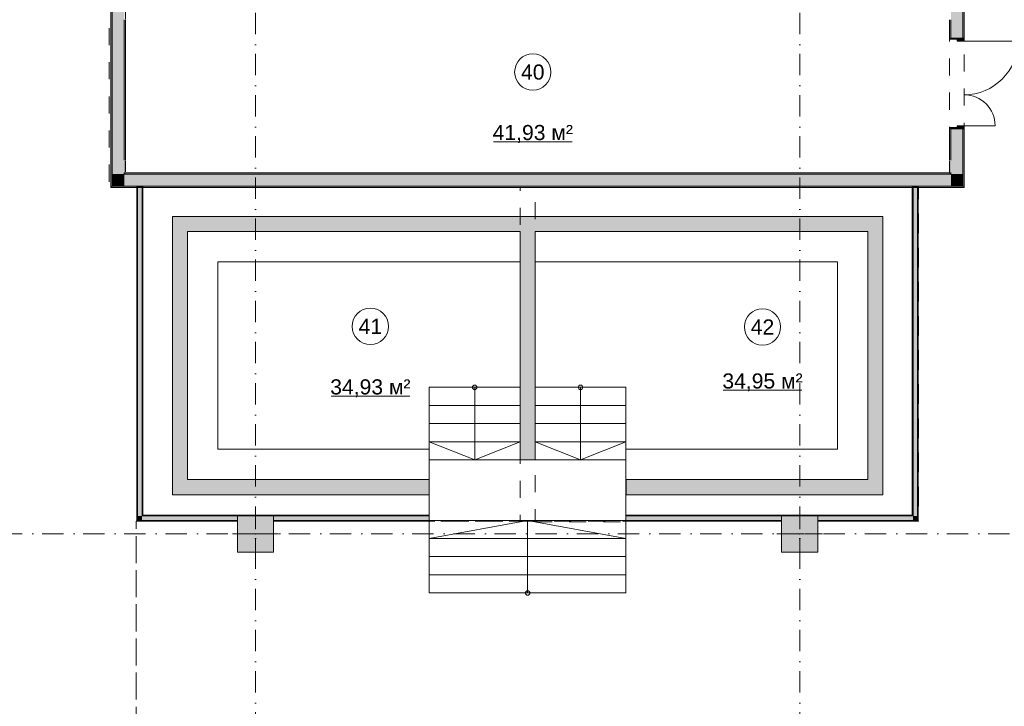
# Model space of a CAD drawing. Header units: millimetres. Extents: x 0 to 1184, y 0 to 836.
# Tile 25 of 66: x 313 to 475, y 601 to 715. Entities that reach past the tile are written whole.
import ezdxf
from ezdxf.xclip import XClip

# ---------------------------------------------------------------- set-up
doc = ezdxf.new("R2010")
doc.units = ezdxf.units.MM
doc.header["$MEASUREMENT"] = 0
doc.header["$XCLIPFRAME"] = 0
doc.linetypes.add('Штриховая', pattern=[5.644444, 2.822222, -2.822222])
doc.linetypes.add('Штрихпунктирная', pattern=[6.702778, 3.527778, -1.763889, 0, -1.411111])
for name, color, linetype in [('Конструктив - Колонны', 7, 'Continuous'), ('Конструктив - Лестницы в бассейны', 7, 'Continuous'), ('Конструктив - стены бассейнов жб нов', 7, 'Continuous'), ('Конструктив - Стены Блок 200 нов', 7, 'Continuous'), ('Элемент Модели - Зона', 7, 'Continuous'), ('Элемент Модели - Оси', 7, 'Continuous')]:
    doc.layers.add(name, color=color, linetype=linetype)
doc.styles.add('СГЕНЕРИР_СТИЛЬ_3', font='txt')

# ---------------------------------------------------------------- blocks, each defined once
blk = doc.blocks.new('Чертеж_4_4', base_point=(-278.48, 89.56))
at = {"layer": 'Конструктив - Колонны', "linetype": 'Continuous', "lineweight": 0, "true_color": 0x000000}
for points in [[(348.52, 626.56), (354.52, 626.56), (354.52, 632.56), (348.52, 632.56)], [(438.52, 626.56), (444.52, 626.56), (444.52, 632.56), (438.52, 632.56)]]:
    blk.add_hatch(color=18, dxfattribs=at).paths.add_polyline_path(points)
at = {"layer": 'Конструктив - стены бассейнов жб нов', "linetype": 'Continuous', "lineweight": 0, "true_color": 0x000000}
for points in [[(332.03, 687.06), (331.9, 687.06), (331.9, 686.86), (332.03, 686.86)], [(332.03, 631.81), (332.03, 686.86), (331.9, 686.86), (331.9, 631.81)], [(332.78, 687.06), (332.03, 687.06), (332.03, 686.86), (332.78, 686.86)], [(332.78, 632.56), (332.78, 686.86), (332.03, 686.86), (332.03, 632.56)], [(332.9, 687.06), (332.78, 687.06), (332.78, 686.86), (332.9, 686.86)], [(332.9, 632.69), (332.9, 686.86), (332.78, 686.86), (332.78, 632.69)], [(460.27, 687.06), (460.14, 687.06), (460.14, 686.86), (460.27, 686.86)], [(460.27, 632.69), (460.27, 686.86), (460.14, 686.86), (460.14, 632.69)], [(461.02, 687.06), (460.27, 687.06), (460.27, 686.86), (461.02, 686.86)], [(461.02, 632.56), (461.02, 686.86), (460.27, 686.86), (460.27, 632.56)], [(461.14, 687.06), (461.02, 687.06), (461.02, 686.86), (461.14, 686.86)], [(461.14, 686.86), (461.02, 686.86), (461.02, 631.81), (461.14, 631.81)], [(340.27, 679.56), (337.77, 682.06), (337.77, 679.56)], [(340.27, 682.06), (337.77, 682.06), (340.27, 679.56)], [(340.27, 679.56), (452.77, 679.56), (452.77, 682.06), (340.27, 682.06)], [(452.77, 679.56), (455.27, 679.56), (455.27, 682.06)], [(452.77, 679.56), (455.27, 682.06), (452.77, 682.06)], [(340.27, 638.56), (340.27, 679.56), (337.77, 679.56), (337.77, 638.56)], [(395.27, 679.56), (395.27, 641.81), (397.77, 641.81), (397.77, 679.56)], [(452.77, 679.56), (452.77, 638.56), (455.27, 638.56), (455.27, 679.56)], [(340.27, 638.56), (337.77, 636.06), (340.27, 636.06)], [(337.77, 638.56), (337.77, 636.06), (340.27, 638.56)], [(340.27, 636.06), (380.27, 636.06), (380.27, 638.56), (340.27, 638.56)], [(452.77, 638.56), (412.82, 638.56), (412.82, 636.06), (452.77, 636.06)], [(452.77, 636.06), (455.27, 636.06), (452.77, 638.56)], [(452.77, 638.56), (455.27, 636.06), (455.27, 638.56)], [(332.03, 631.81), (331.9, 631.69), (332.03, 631.69)], [(331.9, 631.81), (331.9, 631.69), (332.03, 631.81)], [(332.78, 632.56), (332.03, 631.81), (332.78, 631.81)], [(332.03, 632.56), (332.03, 631.81), (332.78, 632.56)], [(332.03, 631.69), (348.52, 631.69), (348.52, 631.81), (332.03, 631.81)], [(332.9, 632.69), (332.78, 632.56), (332.9, 632.56)], [(332.78, 632.69), (332.78, 632.56), (332.9, 632.69)], [(332.78, 632.56), (332.78, 631.81), (348.52, 631.81), (348.52, 632.56)], [(332.9, 632.56), (380.27, 632.56), (380.27, 632.69), (332.9, 632.69)], [(354.52, 632.56), (354.52, 631.81), (380.27, 631.81), (380.27, 632.56)], [(354.52, 631.69), (380.27, 631.69), (380.27, 631.81), (354.52, 631.81)], [(460.14, 632.69), (412.77, 632.69), (412.77, 632.56), (460.14, 632.56)], [(412.77, 632.56), (412.77, 631.81), (438.52, 631.81), (438.52, 632.56)], [(412.77, 631.81), (412.77, 631.69), (438.52, 631.69), (438.52, 631.81)], [(444.52, 632.56), (444.52, 631.81), (460.27, 631.81), (460.27, 632.56)], [(444.52, 631.81), (444.52, 631.69), (461.02, 631.69), (461.02, 631.81)], [(460.14, 632.56), (460.27, 632.56), (460.14, 632.69)], [(460.14, 632.69), (460.27, 632.56), (460.27, 632.69)], [(460.27, 631.81), (461.02, 631.81), (460.27, 632.56)], [(460.27, 632.56), (461.02, 631.81), (461.02, 632.56)], [(461.02, 631.69), (461.14, 631.69), (461.02, 631.81)], [(461.14, 631.81), (461.02, 631.81), (461.14, 631.69)]]:
    blk.add_hatch(color=18, dxfattribs=at).paths.add_polyline_path(points)
at = {"layer": 'Конструктив - Стены Блок 200 нов', "linetype": 'Continuous', "lineweight": 0, "true_color": 0x000000}
for points in [[(468.52, 722.56), (468.52, 711.56), (468.72, 711.56), (468.72, 722.56)], [(327.82, 687.06), (327.82, 720.36), (327.62, 720.36), (327.62, 687.06)], [(329.82, 689.06), (329.82, 720.36), (327.82, 720.36), (327.82, 689.06)], [(466.52, 711.56), (467.57, 711.56), (468.52, 711.56), (468.52, 720.56), (466.52, 720.56)], [(329.82, 691.36), (330.02, 691.36), (330.02, 714.56), (329.82, 714.56)], [(466.52, 714.56), (466.32, 714.56), (466.32, 711.56), (466.52, 711.56)], [(466.32, 711.56), (466.32, 711.36), (467.57, 711.36), (467.57, 711.56), (466.52, 711.56)], [(468.72, 711.56), (467.57, 711.56), (467.57, 711.06), (468.72, 711.06)], [(467.57, 696.56), (468.72, 696.56), (468.72, 697.06), (467.57, 697.06)], [(466.32, 696.76), (466.32, 696.56), (466.52, 696.56), (467.57, 696.56), (467.57, 696.76)], [(466.32, 691.36), (466.52, 691.36), (466.52, 696.56), (466.32, 696.56)], [(466.52, 696.56), (466.52, 689.06), (468.52, 689.06), (468.52, 696.56), (467.57, 696.56)], [(468.52, 687.06), (468.72, 687.06), (468.72, 696.56), (468.52, 696.56)], [(330.02, 691.28), (329.9, 691.28), (329.9, 689.44), (330.02, 689.44)], [(466.32, 689.44), (466.44, 689.44), (466.44, 691.28), (466.32, 691.28)], [(327.82, 689.06), (327.82, 687.06), (329.82, 689.06)], [(329.82, 689.06), (327.82, 687.06), (329.82, 687.06)], [(329.82, 689.26), (330.02, 689.26), (330.02, 689.36), (329.82, 689.36)], [(329.82, 689.26), (329.82, 689.06), (330.02, 689.26)], [(330.02, 689.26), (329.82, 689.06), (330.02, 689.06)], [(466.52, 689.06), (329.82, 689.06), (329.82, 687.06), (466.52, 687.06)], [(466.32, 689.26), (330.02, 689.26), (330.02, 689.06), (466.32, 689.06)], [(466.32, 689.26), (466.52, 689.26), (466.52, 689.36), (466.32, 689.36)], [(466.32, 689.26), (466.52, 689.06), (466.52, 689.26)], [(466.32, 689.06), (466.52, 689.06), (466.32, 689.26)], [(466.52, 689.06), (468.52, 687.06), (468.52, 689.06)], [(466.52, 687.06), (468.52, 687.06), (466.52, 689.06)], [(327.62, 687.06), (327.62, 686.86), (327.82, 687.06)], [(327.82, 687.06), (327.62, 686.86), (327.82, 686.86)], [(331.9, 687.06), (327.82, 687.06), (327.82, 686.86), (331.9, 686.86)], [(460.14, 687.06), (332.9, 687.06), (332.9, 686.86), (460.14, 686.86)], [(468.52, 687.06), (461.14, 687.06), (461.14, 686.86), (468.52, 686.86)], [(468.72, 687.06), (468.52, 687.06), (468.72, 686.86)], [(468.52, 686.86), (468.72, 686.86), (468.52, 687.06)]]:
    blk.add_hatch(color=18, dxfattribs=at).paths.add_polyline_path(points)
at = {"layer": 'Конструктив - Колонны', "color": 251, "linetype": 'Continuous', "lineweight": 5, "true_color": 0x575757}
for p, q in [((351.52, 630.36), (351.52, 633.36)), ((441.52, 630.36), (441.52, 633.36)), ((350.72, 629.56), (347.72, 629.56)), ((351.52, 628.76), (351.52, 625.76)), ((352.32, 629.56), (355.32, 629.56)), ((440.72, 629.56), (437.72, 629.56)), ((441.52, 628.76), (441.52, 625.76)), ((442.32, 629.56), (445.32, 629.56))]:
    blk.add_line(p, q, dxfattribs=at)
at = {"layer": 'Конструктив - Колонны', "color": 251, "linetype": 'Continuous', "lineweight": 15, "true_color": 0x575757, "flags": 128}
for points in [[(348.52, 626.56), (354.52, 626.56), (354.52, 632.56), (348.52, 632.56)], [(438.52, 626.56), (444.52, 626.56), (444.52, 632.56), (438.52, 632.56)]]:
    blk.add_lwpolyline(points, close=True, dxfattribs=at)
at = {"layer": 'Конструктив - Колонны', "color": 251, "linetype": 'Continuous', "lineweight": 5, "true_color": 0x575757}
for p in [(351.52, 629.56), (441.52, 629.56)]:
    blk.add_point(p, dxfattribs=at)
at = {"layer": 'Конструктив - Лестницы в бассейны', "color": 7, "linetype": 'Continuous', "lineweight": 15, "flags": 128}
for points in [[(340.27, 638.56), (380.27, 638.56), (380.27, 643.56), (345.27, 643.56), (345.27, 674.56), (395.27, 674.56), (395.27, 679.56), (340.27, 679.56)], [(397.77, 674.56), (397.77, 679.56), (452.77, 679.56), (452.77, 638.56), (412.77, 638.56), (412.77, 643.56), (447.77, 643.56), (447.77, 674.56), (402.77, 674.56)], [(380.27, 641.81), (380.27, 631.81), (412.77, 631.81), (412.77, 641.81)]]:
    blk.add_lwpolyline(points, close=True, dxfattribs=at)
for points in [[(388.15, 653.81, -1), (387.4, 653.81, -1)], [(404.9, 653.81, 1), (405.65, 653.81, 1)], [(396.9, 619.81, 1), (396.15, 619.81, 1)]]:
    blk.add_lwpolyline(points, format="xyb", close=True, dxfattribs=at)
at = {"layer": 'Конструктив - стены бассейнов жб нов', "color": 251, "linetype": 'Continuous', "lineweight": 20, "true_color": 0x575757}
for p, q in [((332.03, 686.86), (332.03, 632.56)), ((332.78, 632.56), (332.78, 686.86)), ((460.27, 686.86), (460.27, 632.56)), ((461.02, 632.56), (461.02, 686.86)), ((332.03, 632.56), (332.03, 631.81)), ((332.03, 631.81), (332.78, 631.81)), ((332.03, 631.81), (332.78, 631.81)), ((332.78, 632.56), (332.9, 632.56)), ((332.78, 632.56), (332.9, 632.56)), ((332.78, 631.81), (348.52, 631.81)), ((348.52, 632.56), (332.9, 632.56)), ((380.27, 632.56), (354.52, 632.56)), ((354.52, 631.81), (380.27, 631.81)), ((438.52, 632.56), (412.77, 632.56)), ((412.77, 631.81), (438.52, 631.81)), ((460.14, 632.56), (444.52, 632.56)), ((444.52, 631.81), (460.27, 631.81)), ((460.14, 632.56), (460.27, 632.56)), ((460.14, 632.56), (460.27, 632.56)), ((460.27, 631.81), (461.02, 631.81)), ((460.27, 631.81), (461.02, 631.81)), ((461.02, 631.81), (461.02, 632.56))]:
    blk.add_line(p, q, dxfattribs=at)
at = {"layer": 'Конструктив - стены бассейнов жб нов', "color": 251, "linetype": 'Continuous', "lineweight": 20, "true_color": 0x575757, "flags": 128}
for points in [[(331.9, 686.86), (331.9, 631.69)], [(332.9, 632.69), (332.9, 686.86)], [(460.14, 686.86), (460.14, 632.69)], [(461.14, 631.69), (461.14, 686.86)], [(337.77, 682.06), (337.77, 679.56)], [(455.27, 682.06), (337.77, 682.06)], [(455.27, 682.06), (455.27, 679.56)], [(337.77, 679.56), (337.77, 636.06)], [(340.27, 679.56), (395.27, 679.56)], [(340.27, 638.56), (340.27, 679.56)], [(395.27, 679.56), (395.27, 641.81)], [(397.77, 641.81), (397.77, 679.56)], [(397.77, 679.56), (452.77, 679.56)], [(452.77, 679.56), (452.77, 638.56)], [(455.27, 636.06), (455.27, 679.56)], [(395.27, 641.81), (397.77, 641.81)], [(380.27, 638.56), (340.27, 638.56)], [(380.27, 636.06), (380.27, 638.56)], [(452.77, 638.56), (412.82, 638.56)], [(412.82, 636.06), (412.82, 638.56)], [(337.77, 636.06), (340.27, 636.06)], [(340.27, 636.06), (380.27, 636.06)], [(412.82, 636.06), (452.77, 636.06)], [(455.27, 636.06), (452.77, 636.06)], [(380.27, 632.69), (332.9, 632.69)], [(460.14, 632.69), (412.77, 632.69)], [(331.9, 631.69), (332.03, 631.69)], [(332.03, 631.69), (348.52, 631.69)], [(354.52, 631.69), (380.27, 631.69)], [(412.77, 631.69), (438.52, 631.69)], [(444.52, 631.69), (461.02, 631.69)], [(461.14, 631.69), (461.02, 631.69)]]:
    blk.add_lwpolyline(points, dxfattribs=at)
at = {"layer": 'Конструктив - Стены Блок 200 нов', "color": 251, "linetype": 'Continuous', "lineweight": 20, "true_color": 0x575757}
for p, q in [((327.82, 720.36), (327.82, 689.06)), ((468.52, 711.56), (468.52, 720.56)), ((329.82, 691.36), (329.82, 714.56)), ((466.52, 714.56), (466.52, 711.56)), ((466.32, 711.56), (466.32, 711.36)), ((466.32, 711.56), (466.32, 711.36)), ((467.57, 711.36), (466.32, 711.36)), ((467.57, 711.36), (466.32, 711.36)), ((466.52, 711.56), (467.57, 711.56)), ((467.57, 711.56), (467.57, 711.36)), ((468.52, 711.56), (467.57, 711.56)), ((468.52, 711.56), (467.57, 711.56)), ((468.52, 711.56), (467.57, 711.56)), ((468.72, 711.56), (468.52, 711.56)), ((468.72, 711.56), (468.52, 711.56)), ((468.72, 711.56), (468.52, 711.56)), ((467.57, 696.76), (466.32, 696.76)), ((466.32, 696.56), (466.32, 696.76)), ((466.32, 696.56), (466.32, 696.76)), ((467.57, 696.76), (466.32, 696.76)), ((466.52, 696.56), (466.52, 691.36)), ((466.52, 696.56), (467.57, 696.56)), ((467.57, 696.56), (467.57, 696.76)), ((468.52, 696.56), (467.57, 696.56)), ((468.52, 696.56), (467.57, 696.56)), ((468.52, 696.56), (467.57, 696.56)), ((468.52, 689.06), (468.52, 696.56)), ((468.72, 696.56), (468.52, 696.56)), ((468.72, 696.56), (468.52, 696.56)), ((468.72, 696.56), (468.52, 696.56)), ((327.82, 689.06), (327.82, 687.06)), ((327.82, 689.06), (327.82, 687.06)), ((329.82, 689.26), (329.82, 689.36)), ((329.82, 689.26), (329.82, 689.06)), ((329.82, 689.26), (329.82, 689.06)), ((466.52, 689.06), (329.82, 689.06)), ((466.52, 689.36), (466.52, 689.26)), ((466.52, 689.06), (466.52, 689.26)), ((466.52, 689.06), (466.52, 689.26)), ((468.52, 687.06), (468.52, 689.06)), ((468.52, 687.06), (468.52, 689.06)), ((327.82, 687.06), (329.82, 687.06)), ((329.82, 687.06), (331.9, 687.06)), ((331.9, 687.06), (331.9, 686.86)), ((332.03, 687.06), (331.9, 687.06)), ((331.9, 687.06), (331.9, 686.86)), ((332.03, 687.06), (331.9, 687.06)), ((332.78, 687.06), (332.03, 687.06)), ((332.03, 686.86), (332.03, 687.06)), ((332.78, 687.06), (332.03, 687.06)), ((332.9, 687.06), (332.78, 687.06)), ((332.78, 686.86), (332.78, 687.06)), ((332.9, 687.06), (332.78, 687.06)), ((332.9, 686.86), (332.9, 687.06)), ((332.9, 687.06), (460.14, 687.06)), ((332.9, 686.86), (332.9, 687.06)), ((460.14, 687.06), (460.14, 686.86)), ((460.27, 687.06), (460.14, 687.06)), ((460.14, 687.06), (460.14, 686.86)), ((460.27, 687.06), (460.14, 687.06)), ((461.02, 687.06), (460.27, 687.06)), ((460.27, 686.86), (460.27, 687.06)), ((461.02, 687.06), (460.27, 687.06)), ((461.14, 687.06), (461.02, 687.06)), ((461.02, 686.86), (461.02, 687.06)), ((461.14, 687.06), (461.02, 687.06)), ((461.14, 686.86), (461.14, 687.06)), ((461.14, 687.06), (466.52, 687.06)), ((461.14, 686.86), (461.14, 687.06)), ((466.52, 687.06), (468.52, 687.06))]:
    blk.add_line(p, q, dxfattribs=at)
at = {"layer": 'Конструктив - Стены Блок 200 нов', "color": 251, "linetype": 'Continuous', "lineweight": 5, "true_color": 0x575757}
for p, q in [((467.57, 711.06), (467.57, 711.56)), ((467.57, 711.56), (468.72, 711.56)), ((468.72, 711.06), (467.57, 711.06)), ((468.72, 711.56), (468.72, 711.06)), ((468.72, 711.06), (477.6, 711.06)), ((467.57, 696.56), (467.57, 697.06)), ((467.57, 697.06), (468.72, 697.06)), ((468.72, 697.06), (468.72, 696.56)), ((468.72, 697.06), (473.84, 697.06)), ((468.72, 696.56), (467.57, 696.56))]:
    blk.add_line(p, q, dxfattribs=at)
at = {"layer": 'Конструктив - Стены Блок 200 нов', "color": 251, "linetype": 'Continuous', "lineweight": 20, "true_color": 0x575757, "flags": 128}
for points in [[(468.72, 711.56), (468.72, 722.56)], [(327.62, 720.36), (327.62, 687.06)], [(330.02, 691.36), (330.02, 714.56)], [(466.32, 714.56), (466.32, 711.56)], [(466.32, 696.56), (466.32, 691.36)], [(468.72, 687.06), (468.72, 696.56)], [(330.02, 689.44), (330.02, 691.28)], [(466.32, 691.28), (466.32, 689.44)], [(330.02, 689.26), (330.02, 689.36)], [(466.32, 689.26), (330.02, 689.26)], [(466.32, 689.36), (466.32, 689.26)], [(327.62, 686.86), (327.62, 687.06)], [(327.62, 686.86), (331.9, 686.86)], [(332.9, 686.86), (460.14, 686.86)], [(461.14, 686.86), (468.72, 686.86)], [(468.72, 686.86), (468.72, 687.06)]]:
    blk.add_lwpolyline(points, dxfattribs=at)
at = {"layer": 'Конструктив - Стены Блок 200 нов', "color": 251, "linetype": 'Continuous', "lineweight": 5, "true_color": 0x575757}
for centre, radius, start, end in [((468.72, 711.06), 8.88, 270, 0), ((468.72, 697.06), 5.12, 0, 90)]:
    blk.add_arc(centre, radius, start, end, dxfattribs=at)
at = {"layer": 'Элемент Модели - Зона', "color": 7, "linetype": 'Continuous', "lineweight": 15}
for p, q in [((390.88, 694.41), (403.89, 694.41)), ((380.27, 653.81), (395.27, 653.81)), ((380.27, 650.81), (380.27, 653.81)), ((387.77, 653.81), (387.77, 650.81)), ((395.27, 653.81), (395.27, 650.81)), ((412.77, 653.81), (397.77, 653.81)), ((397.77, 653.81), (397.77, 650.81)), ((405.27, 653.81), (405.27, 650.81)), ((412.77, 650.81), (412.77, 653.81)), ((428.87, 653.33), (441.87, 653.33)), ((364.02, 652.35), (377.03, 652.35)), ((395.27, 650.81), (380.27, 650.81)), ((380.27, 650.81), (395.27, 650.81)), ((380.27, 647.81), (380.27, 650.81)), ((387.77, 650.81), (387.77, 644.81)), ((395.27, 650.81), (395.27, 647.81)), ((397.77, 650.81), (412.77, 650.81)), ((412.77, 650.81), (397.77, 650.81)), ((397.77, 650.81), (397.77, 647.81)), ((405.27, 650.81), (405.27, 644.81)), ((412.77, 647.81), (412.77, 650.81)), ((395.27, 647.81), (380.27, 647.81)), ((380.27, 647.81), (395.27, 647.81)), ((380.27, 644.81), (380.27, 647.81)), ((395.27, 647.81), (395.27, 644.81)), ((397.77, 647.81), (412.77, 647.81)), ((412.77, 647.81), (397.77, 647.81)), ((397.77, 647.81), (397.77, 644.81)), ((412.77, 644.81), (412.77, 647.81)), ((395.27, 644.81), (380.27, 644.81)), ((380.27, 644.81), (395.27, 644.81)), ((380.27, 641.81), (380.27, 644.81)), ((387.77, 641.81), (380.27, 644.81)), ((387.77, 644.81), (387.77, 641.81)), ((395.27, 644.81), (387.77, 641.81)), ((395.27, 644.81), (395.27, 641.81)), ((397.77, 644.81), (412.77, 644.81)), ((412.77, 644.81), (397.77, 644.81)), ((397.77, 644.81), (397.77, 641.81)), ((397.77, 644.81), (405.27, 641.81)), ((405.27, 644.81), (405.27, 641.81)), ((405.27, 641.81), (412.77, 644.81)), ((412.77, 641.81), (412.77, 644.81)), ((395.27, 641.81), (380.27, 641.81)), ((397.77, 641.81), (412.77, 641.81)), ((412.77, 631.81), (380.27, 631.81)), ((380.27, 631.81), (380.27, 628.81)), ((396.52, 631.81), (380.27, 628.81)), ((396.52, 628.81), (396.52, 631.81)), ((412.77, 628.81), (396.52, 631.81)), ((412.77, 628.81), (412.77, 631.81)), ((412.77, 628.81), (380.27, 628.81)), ((380.27, 628.81), (380.27, 625.81)), ((380.27, 628.81), (412.77, 628.81)), ((396.52, 622.81), (396.52, 628.81)), ((412.77, 625.81), (412.77, 628.81)), ((412.77, 625.81), (380.27, 625.81)), ((380.27, 625.81), (380.27, 622.81)), ((380.27, 625.81), (412.77, 625.81)), ((412.77, 622.81), (412.77, 625.81)), ((412.77, 622.81), (380.27, 622.81)), ((380.27, 622.81), (380.27, 619.81)), ((380.27, 622.81), (412.77, 622.81)), ((396.52, 619.81), (396.52, 622.81)), ((412.77, 619.81), (412.77, 622.81)), ((380.27, 619.81), (412.77, 619.81))]:
    blk.add_line(p, q, dxfattribs=at)
at = {"layer": 'Элемент Модели - Зона', "color": 7, "linetype": 'Штриховая', "lineweight": 15, "flags": 128}
for points in [[(83.02, 539.14), (82.62, 539.14), (82.62, 452.76), (140.32, 452.76), (140.32, 480.98), (172.95, 513.62), (173.09, 513.47), (173.09, 513.76), (354.52, 513.76), (354.52, 513.56), (495.52, 513.56), (495.52, 513.76), (862.33, 513.76), (894.69, 481.33), (894.72, 477.98), (894.72, 452.61), (895.12, 452.61), (895.12, 432.56), (892.72, 432.56), (892.72, 446.56), (888.52, 446.56), (888.52, 450.56), (804.52, 450.56), (804.52, 446.56), (798.52, 446.56), (798.52, 450.56), (714.72, 450.56), (714.72, 359.26), (798.52, 359.26), (798.52, 366.06), (804.52, 366.06), (804.52, 354.16), (845.32, 354.16), (845.32, 363.26), (846.52, 363.26), (846.52, 301.37), (892.72, 301.37), (892.72, 352.06), (888.02, 352.06), (888.02, 367.06), (892.72, 367.06), (892.72, 417.56), (895.12, 417.56), (895.12, 291.06), (892.72, 291.06), (892.72, 298.97), (714.72, 298.97), (714.72, 236.06), (892.72, 236.06), (892.72, 266.56), (888.52, 266.56), (888.52, 272.82), (892.72, 272.82), (892.72, 276.06), (895.12, 276.06), (895.12, 272.76), (930.02, 272.76), (930.02, 461.62), (923.91, 461.62), (923.91, 539.56), (978.52, 539.56), (978.52, 542.56), (984.52, 542.56), (984.52, 539.56), (1131.77, 539.56), (1131.77, 540.56), (1122.77, 540.56), (1122.77, 564.56), (1048.52, 564.56), (1048.52, 626.36), (1026.82, 626.36), (1026.82, 632.56), (1013.35, 632.56), (984.52, 632.56), (984.52, 626.56), (978.52, 626.56), (978.52, 631.69), (969.52, 631.69), (894.52, 631.69), (894.52, 626.56), (888.52, 626.56), (888.52, 631.69), (804.52, 631.69), (804.52, 626.56), (798.52, 626.56), (798.52, 631.69), (714.52, 631.69), (714.52, 626.56), (708.52, 626.56), (708.52, 631.69), (628.02, 631.69), (628.02, 626.56), (622.02, 626.56), (621.02, 626.56), (621.02, 575.89), (496.02, 575.89), (496.02, 627.56), (496.02, 706.46), (496.12, 706.46), (496.12, 768.06), (468.72, 768.06), (468.72, 686.86), (461.17, 686.86), (461.17, 631.68), (444.52, 631.68), (444.52, 626.56), (438.52, 626.56), (438.52, 631.68), (354.52, 631.68), (354.52, 626.56), (348.52, 626.56), (348.52, 631.68), (331.77, 631.68), (331.77, 554.56), (331.77, 539.56), (264.52, 539.56), (264.52, 536.56), (258.52, 536.56), (258.52, 539.56), (174.52, 539.56), (174.52, 536.56), (168.52, 536.56), (168.52, 539.56), (89.02, 539.56), (89.02, 536.56), (83.02, 536.56)], [(82.62, 541.14), (82.62, 539.14), (83.02, 539.14), (83.02, 542.56), (89.02, 542.56), (89.02, 539.56), (168.52, 539.56), (168.52, 542.56), (174.52, 542.56), (174.52, 539.56), (258.52, 539.56), (258.52, 542.56), (264.52, 542.56), (264.52, 539.14), (331.77, 539.14), (331.77, 631.69), (331.88, 631.69), (331.88, 686.86), (327.32, 686.86), (327.32, 720.36), (324.52, 720.36), (324.52, 722.76), (348.32, 722.76), (348.32, 734.56), (280.72, 734.56), (280.72, 722.76), (309.52, 722.76), (309.52, 720.36), (301.52, 720.36), (301.52, 615.56), (207.52, 615.56), (207.52, 626.56), (82.62, 626.56), (82.62, 626.06)], [(330.02, 689.26), (331.52, 689.26), (374.52, 689.26), (419.52, 689.26), (421.52, 689.26), (464.52, 689.26), (466.32, 689.26), (466.32, 714.56), (466.32, 716.56), (466.32, 717.56), (466.32, 720.36), (444.52, 720.36), (444.52, 716.56), (438.52, 716.56), (438.52, 720.36), (354.52, 720.36), (354.52, 716.56), (348.52, 716.56), (348.52, 720.36), (330.02, 720.36)], [(331.88, 686.86), (331.88, 631.68), (348.52, 631.68), (348.52, 632.56), (354.52, 632.56), (354.52, 631.68), (395.27, 631.68), (395.27, 686.86)], [(397.77, 631.56), (412.77, 631.56), (412.77, 631.68), (438.52, 631.68), (438.52, 632.56), (444.52, 632.56), (444.52, 631.68), (461.17, 631.68), (461.17, 686.86), (397.77, 686.86)]]:
    blk.add_lwpolyline(points, close=True, dxfattribs=at)
at = {"layer": 'Элемент Модели - Зона', "color": 7, "linetype": 'Continuous', "lineweight": 15, "flags": 128}
for points in [[(400.38, 705.95, 1), (394.38, 705.95, 1)], [(373.52, 663.89, 1), (367.52, 663.89, 1)], [(438.37, 663.79, 1), (432.37, 663.79, 1)]]:
    blk.add_lwpolyline(points, format="xyb", close=True, dxfattribs=at)
at = {"layer": 'Элемент Модели - Оси', "color": 7, "linetype": 'Штрихпунктирная', "lineweight": 15}
for p, q in [((351.52, 831.39), (351.52, 166.93)), ((441.52, 831.39), (441.52, 166.93)), ((71.32, 629.56), (1182.02, 629.56))]:
    blk.add_line(p, q, dxfattribs=at)
at = {"layer": 'Элемент Модели - Зона', "color": 7, "linetype": 'Continuous', "lineweight": 15, "char_height": 2.5, "attachment_point": 5, "style": 'СГЕНЕРИР_СТИЛЬ_3'}
for s, insert in [('\\A1;{\\pqc;\\fArial|b0|i0|c204|p38;40}', (397.38, 705.93)), ('\\A1;{\\pqc;\\fArial|b0|i0|c204|p38;41,93 м²}', (397.38, 695.71)), ('\\A1;{\\pqc;\\fArial|b0|i0|c204|p38;41}', (370.52, 663.89)), ('\\A1;{\\pqc;\\fArial|b0|i0|c204|p38;42}', (435.37, 663.79)), ('\\A1;{\\pqc;\\fArial|b0|i0|c204|p38;34,95 м²}', (435.37, 654.63)), ('\\A1;{\\pqc;\\fArial|b0|i0|c204|p38;34,93 м²}', (370.52, 653.65))]:
    blk.add_mtext(s, dxfattribs=dict(at, insert=insert))

msp = doc.modelspace()

# ---------------------------------------------------------------- block references
at = {"color": 161, "linetype": 'Continuous', "lineweight": 40, "true_color": 0x83aefe}
ref = msp.add_blockref('Чертеж_4_4', (-278.48, 89.56), dxfattribs=at)
XClip(ref).set_block_clipping_path([(71.3162990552, 166.9277917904), (1182.0208577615, 831.3911731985)])

doc.saveas('drawing.dxf')
